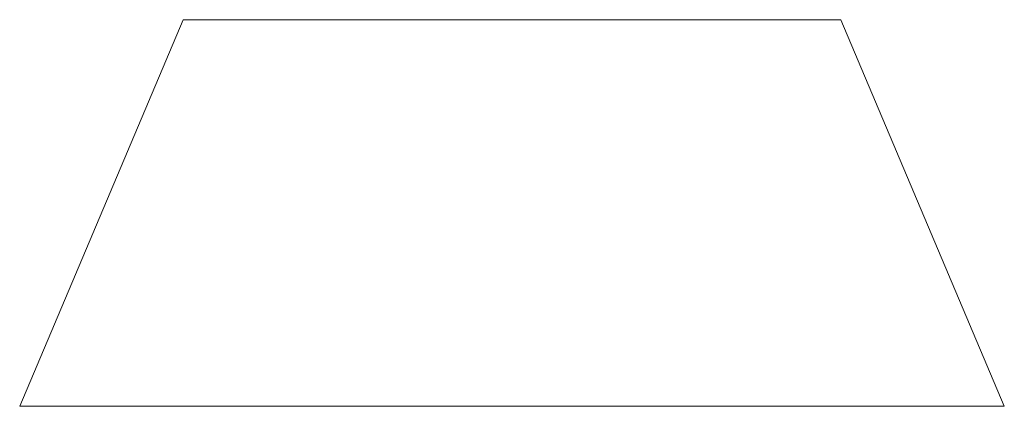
# Model space of a CAD drawing. Header units: inches. Extents: x 1.5 to 14.4, y 0.3 to 10.5.
# Tile 12 of 43: x 4.6141 to 4.8386, y 6.0808 to 6.1689. Entities that reach past the tile are written whole.
import ezdxf

# ---------------------------------------------------------------- set-up
doc = ezdxf.new("R2010")
doc.units = ezdxf.units.IN
doc.header["$MEASUREMENT"] = 0

msp = doc.modelspace()

# ---------------------------------------------------------------- linework, layer by layer
at = {"color": 7, "linetype": 'Continuous', "lineweight": 15}
for p, q in [((4.65132, 6.16887), (4.61407, 6.08082)), ((4.80132, 6.16887), (4.65132, 6.16887)), ((4.83856, 6.08082), (4.80132, 6.16887)), ((4.61407, 6.08082), (4.80496, 6.08082)), ((4.80496, 6.08082), (4.83856, 6.08082))]:
    msp.add_line(p, q, dxfattribs=at)

doc.saveas('drawing.dxf')
